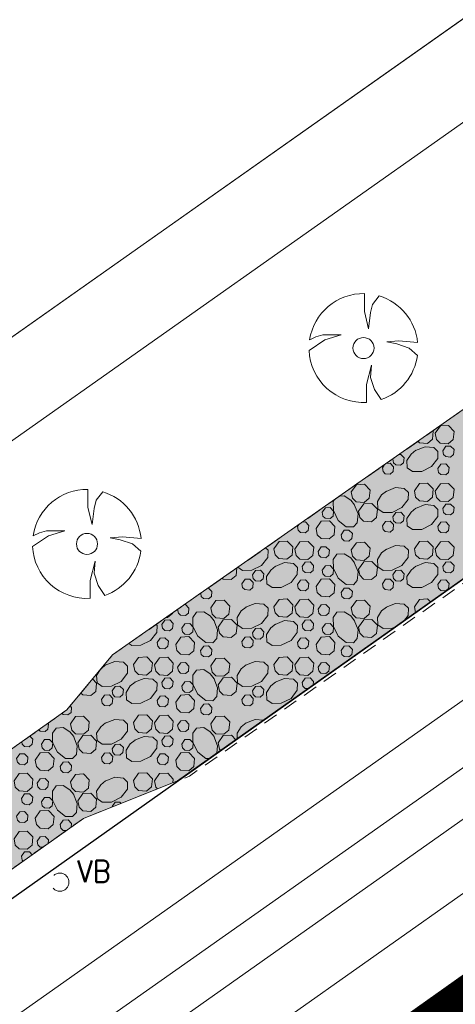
# Model space of a CAD drawing. Header units: metres. Extents: x 148425 to 149111, y 486065 to 486671.
# Tile 49 of 81: x 148724 to 148742, y 486362 to 486403. Entities that reach past the tile are written whole.
import ezdxf

# ---------------------------------------------------------------- set-up
doc = ezdxf.new("R2010")
doc.units = ezdxf.units.M
doc.header["$MEASUREMENT"] = 0
doc.linetypes.add('DGN Style 2', pattern=[1, 0.6, -0.4])
for name, color, linetype, lineweight in [('BWR-best-situatie', 2, 'Continuous', 13), ('BWR-verw-drain ø 60', 60, 'drainage60w', 30), ('BWR-verw-situatie', 214, 'DGN Style 2', 13), ('TOP-L-topo objecten punt', 7, 'Continuous', 0), ('TOP-L-topo objecten vlak', 7, 'Continuous', 0), ('TOP-L-water beschoeiing', 7, 'Continuous', 0), ('WVB-alg-onderhoek', 7, 'Continuous', 30), ('WVB-alg-werkgrens', 6, 'Continuous', 53), ('WVB-pen-dik 013', 1, 'Continuous', 0), ('WVB-raster-20%', 254, 'Continuous', 30)]:
    doc.layers.add(name, color=color, linetype=linetype, lineweight=lineweight)
doc.styles.add('Style-STANDARD', font='STANDARD.shx')
doc.styles.add('Style-WORKING', font='WORKING.shx')
doc.linetypes.add('drainage60w', pattern='A,2.1,["V",Style-WORKING,S=0.700002,R=0,X=-0.228,Y=-0.367],2.9,-0.32,0.02,-0.32,1,-0.32,5', length=11.98)

# ---------------------------------------------------------------- blocks, each defined once
blk = doc.blocks.new('BBOOM')
at = {"layer": 'BWR-best-situatie'}
for p, q in [((0.016, 0.603), (0.016, 0.9)), ((0.016, 0.804), (0.016, 0.871)), ((0.26, 0.861), (0.15, 0.72)), ((0.15, 0.72), (0.116, 0.586)), ((0.083, 0.318), (0.016, 0.603)), ((0.116, 0.586), (0.083, 0.318)), ((-0.787, 0.185), (-0.89, 0.134)), ((-0.67, 0.217), (-0.787, 0.185)), ((-0.368, 0.218), (-0.67, 0.217)), ((-0.637, 0.135), (-0.368, 0.218)), ((-0.9, -0.042), (-0.637, 0.135)), ((0.384, 0.1), (0.586, 0.117)), ((0.551, 0.067), (0.384, 0.1)), ((0.752, 0), (0.551, 0.067)), ((0.586, 0.117), (0.895, 0.092)), ((0.89, -0.121), (0.752, 0)), ((0.133, -0.283), (0.05, -0.603)), ((0.116, -0.484), (0.133, -0.283)), ((0.184, -0.685), (0.116, -0.484)), ((0.05, -0.603), (0.051, -0.899)), ((0.293, -0.851), (0.184, -0.685))]:
    blk.add_line(p, q, dxfattribs=at)
blk.add_circle((0, 0), 0.174, dxfattribs=at)
for start, end in [(88.9495, 171.4867), (5.8447, 73.1614), (182.6375, 273.2485), (289.0687, 352.197)]:
    blk.add_arc((-0.001, 0), 0.9, start, end, dxfattribs=at)
blk = doc.blocks.new('14_1')
at = {"color": 0, "linetype": 'ByBlock', "lineweight": -2}
blk.add_circle((0, 0), 0.25, dxfattribs=at)
at = {"color": 0, "linetype": 'ByBlock', "lineweight": -2, "style": 'Style-STANDARD'}
blk.add_text('VB', height=0.6, dxfattribs=at).set_placement((0.483, 0))

msp = doc.modelspace()

# ---------------------------------------------------------------- hatches: boundary and pattern name
at = {"layer": 'WVB-raster-20%', "linetype": 'Continuous', "lineweight": 0}
msp.add_hatch(color=256, dxfattribs=at).paths.add_polyline_path([(148924.789, 486510.032), (148922.439, 486513.361), (148903.543, 486500), (148747.547, 486389.546), (148744.596, 486388.204), (148728.278, 486376.797), (148726.384, 486374.527), (148583.29, 486273.18), (148579.06, 486270.35), (148577.545, 486269.321), (148570.335, 486264.284), (148554.904, 486255.134), (148557.704, 486250.188), (148559.694, 486251.626), (148727.071, 486370.042), (148730.958, 486371.59), (148748.805, 486384.219), (148750.944, 486386.728), (148910.697, 486500)], flags=0)

# ---------------------------------------------------------------- linework, layer by layer
at = {"layer": 'BWR-verw-drain ø 60', "linetype": 'drainage60w', "ltscale": 2.5, "flags": 128}
msp.add_lwpolyline([(148601.744, 486280.34), (148602.092, 486280.586), (148664.879, 486324.831), (148884.356, 486480.137), (148885.744, 486481.119)], dxfattribs=at)
at = {"layer": 'BWR-verw-situatie', "flags": 128}
for points in [[(148922.439, 486513.361), (148903.543, 486500), (148747.547, 486389.546), (148744.596, 486388.204), (148728.278, 486376.797), (148726.384, 486374.527), (148583.29, 486273.18), (148579.06, 486270.35), (148577.545, 486269.321), (148570.335, 486264.284), (148554.904, 486255.134)], [(148557.704, 486250.188), (148559.694, 486251.626), (148727.071, 486370.042), (148731.453, 486371.787), (148748.351, 486383.686), (148750.944, 486386.728), (148910.697, 486500), (148924.789, 486510.032)]]:
    msp.add_lwpolyline(points, dxfattribs=at)
at = {"layer": 'TOP-L-topo objecten vlak', "color": 7, "linetype": 'Continuous', "lineweight": 0}
for p, q in [((148927.99, 486505.498), (148565.2, 486249.74)), ((148929.298, 486503.645), (148567.034, 486248.258)), ((148930.304, 486502.219), (148568.866, 486247.415)), ((148552.46, 486268.99), (148880.36, 486500)), ((148554.63, 486266.09), (148886.245, 486500)), ((148612.283, 486274.838), (148931.208, 486500))]:
    msp.add_line(p, q, dxfattribs=at)
at = {"layer": 'TOP-L-topo objecten vlak', "color": 7, "linetype": 'Continuous', "lineweight": 0, "flags": 128}
msp.add_lwpolyline([(148914.761, 486524.236), (148880.36, 486500), (148552.46, 486268.99)], dxfattribs=at)
at = {"layer": 'TOP-L-water beschoeiing', "color": 7, "linetype": 'Continuous', "lineweight": 0, "flags": 128}
msp.add_lwpolyline([(148880.36, 486500), (148552.46, 486268.99), (148549.49, 486269.32)], dxfattribs=at)
at = {"layer": 'WVB-alg-onderhoek', "lineweight": 40, "ltscale": 500}
msp.add_3dface([(148601.941, 486074.385), (149104.348, 486429.086), (148938.821, 486663.542), (148436.414, 486308.842)], dxfattribs=at)
at = {"layer": 'WVB-alg-werkgrens', "linetype": 'Continuous', "ltscale": 2.5, "const_width": 1.5, "flags": 128}
msp.add_lwpolyline([(148933.417, 486497.811), (148874.414, 486581.384), (148538.89, 486351.023), (148526.845, 486327.911), (148530.985, 486325.229), (148531.106, 486326.817), (148532.707, 486327.686), (148532.626, 486326.155), (148530.985, 486325.229), (148539.247, 486319.878), (148535.438, 486309.432), (148532.522, 486299.181), (148531.73, 486286.904), (148532.07, 486275.415), (148533.054, 486268.785), (148534.125, 486264.381), (148536.125, 486258.311), (148550.85, 486226.663)], close=True, dxfattribs=at)
at = {"layer": 'WVB-pen-dik 013'}
for p, q in [((148739.859, 486384.886), (148739.868, 486384.899)), ((148739.424, 486384.521), (148739.518, 486384.654)), ((148735.916, 486382.094), (148735.976, 486382.178)), ((148740.794, 486378.55), (148740.749, 486378.786)), ((148727.814, 486376.241), (148727.989, 486376.379)), ((148728.257, 486370.514), (148728.254, 486370.531))]:
    msp.add_line(p, q, dxfattribs=at)
at = {"layer": 'WVB-pen-dik 013', "flags": 128}
for points in [[(148741.515, 486386.05), (148741.526, 486386.039), (148741.494, 486385.701), (148741.286, 486385.529), (148740.954, 486385.554), (148740.892, 486385.615)], [(148741.611, 486385.951), (148741.824, 486386.249), (148742.159, 486386.269), (148742.391, 486386.026), (148742.356, 486385.689), (148742.149, 486385.516), (148741.819, 486385.539), (148741.664, 486385.691), (148741.611, 486385.951)], [(148740.794, 486385.234), (148741.189, 486385.391), (148741.549, 486385.359), (148741.721, 486385.194), (148741.714, 486384.904), (148741.454, 486384.569), (148741.051, 486384.369), (148740.671, 486384.364), (148740.456, 486384.514), (148740.439, 486384.819), (148740.614, 486385.086), (148740.811, 486385.244)], [(148741.919, 486385.226), (148742.044, 486385.409), (148742.246, 486385.419), (148742.386, 486385.274), (148742.364, 486385.069), (148742.239, 486384.966), (148742.041, 486384.981), (148741.946, 486385.071), (148741.919, 486385.226)], [(148740.115, 486385.072), (148740.186, 486385.076), (148740.326, 486384.931), (148740.304, 486384.726), (148740.179, 486384.624), (148739.981, 486384.639), (148739.889, 486384.729), (148739.859, 486384.886)], [(148739.588, 486384.703), (148739.751, 486384.714), (148739.889, 486384.566), (148739.869, 486384.364), (148739.746, 486384.259), (148739.546, 486384.276), (148739.454, 486384.366), (148739.424, 486384.521)], [(148741.719, 486384.486), (148741.846, 486384.666), (148742.046, 486384.679), (148742.186, 486384.534), (148742.164, 486384.329), (148742.041, 486384.224), (148741.841, 486384.241), (148741.749, 486384.331), (148741.719, 486384.486)], [(148738.139, 486383.524), (148738.351, 486383.821), (148738.686, 486383.841), (148738.919, 486383.599), (148738.884, 486383.261), (148738.676, 486383.089), (148738.346, 486383.111), (148738.191, 486383.264), (148738.139, 486383.524)], [(148739.576, 486383.546), (148739.969, 486383.704), (148740.331, 486383.671), (148740.501, 486383.506), (148740.496, 486383.214), (148740.234, 486382.881), (148739.831, 486382.681), (148739.454, 486382.674), (148739.239, 486382.826), (148739.221, 486383.129), (148739.394, 486383.399), (148739.594, 486383.556)], [(148740.749, 486383.571), (148740.959, 486383.871), (148741.296, 486383.889), (148741.526, 486383.646), (148741.494, 486383.309), (148741.286, 486383.136), (148740.954, 486383.161), (148740.799, 486383.314), (148740.749, 486383.571)], [(148741.611, 486383.559), (148741.824, 486383.856), (148742.159, 486383.876), (148742.391, 486383.634), (148742.356, 486383.296), (148742.149, 486383.124), (148741.819, 486383.146), (148741.664, 486383.299), (148741.611, 486383.559)], [(148738.264, 486383.009), (148738.421, 486382.616), (148738.386, 486382.254), (148738.226, 486382.084), (148737.934, 486382.089), (148737.601, 486382.351), (148737.399, 486382.754), (148737.394, 486383.131), (148737.447, 486383.207)], [(148737.656, 486383.352), (148737.846, 486383.364), (148738.116, 486383.191), (148738.274, 486382.991)], [(148736.941, 486382.686), (148737.069, 486382.866), (148737.269, 486382.876), (148737.409, 486382.731), (148737.389, 486382.529), (148737.264, 486382.424), (148737.066, 486382.439), (148736.971, 486382.529), (148736.941, 486382.686)], [(148738.444, 486382.731), (148738.654, 486383.031), (148738.989, 486383.049), (148739.221, 486382.806), (148739.189, 486382.469), (148738.981, 486382.296), (148738.649, 486382.321), (148738.494, 486382.474), (148738.444, 486382.731)], [(148740.794, 486382.841), (148741.189, 486382.999), (148741.549, 486382.966), (148741.721, 486382.801), (148741.714, 486382.511), (148741.454, 486382.176), (148741.051, 486381.976), (148740.671, 486381.971), (148740.456, 486382.121), (148740.439, 486382.426), (148740.614, 486382.694), (148740.811, 486382.851)], [(148741.919, 486382.834), (148742.044, 486383.016), (148742.246, 486383.026), (148742.386, 486382.881), (148742.364, 486382.676), (148742.239, 486382.574), (148742.041, 486382.589), (148741.946, 486382.679), (148741.919, 486382.834)], [(148736.686, 486382.016), (148736.896, 486382.316), (148737.234, 486382.334), (148737.464, 486382.091), (148737.431, 486381.754), (148737.224, 486381.581), (148736.891, 486381.606), (148736.736, 486381.759), (148736.686, 486382.016)], [(148739.424, 486382.129), (148739.551, 486382.309), (148739.751, 486382.321), (148739.889, 486382.174), (148739.869, 486381.971), (148739.746, 486381.866), (148739.546, 486381.884), (148739.454, 486381.974), (148739.424, 486382.129)], [(148739.859, 486382.494), (148739.986, 486382.671), (148740.186, 486382.684), (148740.326, 486382.539), (148740.304, 486382.334), (148740.179, 486382.231), (148739.981, 486382.246), (148739.889, 486382.336), (148739.859, 486382.494)], [(148736.119, 486382.278), (148736.244, 486382.286), (148736.384, 486382.141), (148736.361, 486381.936), (148736.239, 486381.831), (148736.039, 486381.849), (148735.946, 486381.939), (148735.916, 486382.094)], [(148737.716, 486381.759), (148737.844, 486381.939), (148738.044, 486381.949), (148738.184, 486381.804), (148738.164, 486381.601), (148738.039, 486381.496), (148737.841, 486381.511), (148737.746, 486381.601), (148737.716, 486381.759)], [(148741.719, 486382.094), (148741.846, 486382.274), (148742.046, 486382.286), (148742.186, 486382.141), (148742.164, 486381.936), (148742.041, 486381.831), (148741.841, 486381.849), (148741.749, 486381.939), (148741.719, 486382.094)], [(148734.946, 486381.179), (148735.156, 486381.479), (148735.494, 486381.496), (148735.724, 486381.254), (148735.691, 486380.916), (148735.484, 486380.744), (148735.151, 486380.769), (148734.996, 486380.921), (148734.946, 486381.179)], [(148740.749, 486381.179), (148740.959, 486381.479), (148741.296, 486381.496), (148741.526, 486381.254), (148741.494, 486380.916), (148741.286, 486380.744), (148740.954, 486380.769), (148740.799, 486380.921), (148740.749, 486381.179)], [(148734.596, 486381.213), (148734.699, 486381.114), (148734.694, 486380.821), (148734.431, 486380.489), (148734.029, 486380.289), (148733.651, 486380.281), (148733.458, 486380.418)], [(148735.809, 486381.166), (148736.021, 486381.464), (148736.356, 486381.484), (148736.589, 486381.241), (148736.554, 486380.904), (148736.346, 486380.731), (148736.016, 486380.754), (148735.861, 486380.906), (148735.809, 486381.166)], [(148736.766, 486381.071), (148736.894, 486381.251), (148737.094, 486381.264), (148737.234, 486381.119), (148737.211, 486380.914), (148737.089, 486380.809), (148736.889, 486380.826), (148736.796, 486380.916), (148736.766, 486381.071)], [(148738.139, 486381.131), (148738.351, 486381.429), (148738.686, 486381.449), (148738.919, 486381.206), (148738.884, 486380.869), (148738.676, 486380.696), (148738.346, 486380.719), (148738.191, 486380.871), (148738.139, 486381.131)], [(148739.576, 486381.154), (148739.969, 486381.311), (148740.331, 486381.279), (148740.501, 486381.114), (148740.496, 486380.821), (148740.234, 486380.489), (148739.831, 486380.289), (148739.454, 486380.281), (148739.239, 486380.434), (148739.221, 486380.736), (148739.394, 486381.006), (148739.594, 486381.164)], [(148741.611, 486381.166), (148741.824, 486381.464), (148742.159, 486381.484), (148742.391, 486381.241), (148742.356, 486380.904), (148742.149, 486380.731), (148741.819, 486380.754), (148741.664, 486380.906), (148741.611, 486381.166)], [(148738.264, 486380.616), (148738.421, 486380.224), (148738.386, 486379.861), (148738.226, 486379.691), (148737.934, 486379.696), (148737.601, 486379.959), (148737.399, 486380.361), (148737.394, 486380.739), (148737.546, 486380.954), (148737.846, 486380.971), (148738.116, 486380.799), (148738.274, 486380.599)], [(148733.416, 486380.389), (148733.386, 486380.076), (148733.179, 486379.904), (148732.846, 486379.929), (148732.809, 486379.965)], [(148734.056, 486380.101), (148734.184, 486380.279), (148734.384, 486380.291), (148734.524, 486380.146), (148734.501, 486379.941), (148734.376, 486379.839), (148734.179, 486379.854), (148734.086, 486379.944), (148734.056, 486380.101)], [(148734.991, 486380.449), (148735.386, 486380.606), (148735.746, 486380.574), (148735.919, 486380.409), (148735.911, 486380.119), (148735.651, 486379.784), (148735.249, 486379.584), (148734.869, 486379.579), (148734.654, 486379.729), (148734.636, 486380.034), (148734.811, 486380.301), (148735.009, 486380.459)], [(148736.116, 486380.441), (148736.241, 486380.624), (148736.444, 486380.634), (148736.584, 486380.489), (148736.561, 486380.284), (148736.436, 486380.181), (148736.239, 486380.196), (148736.144, 486380.286), (148736.116, 486380.441)], [(148736.941, 486380.294), (148737.069, 486380.474), (148737.269, 486380.484), (148737.409, 486380.339), (148737.389, 486380.136), (148737.264, 486380.031), (148737.066, 486380.046), (148736.971, 486380.136), (148736.941, 486380.294)], [(148738.444, 486380.339), (148738.654, 486380.639), (148738.989, 486380.656), (148739.221, 486380.414), (148739.189, 486380.076), (148738.981, 486379.904), (148738.649, 486379.929), (148738.494, 486380.081), (148738.444, 486380.339)], [(148739.859, 486380.101), (148739.986, 486380.279), (148740.186, 486380.291), (148740.326, 486380.146), (148740.304, 486379.941), (148740.179, 486379.839), (148739.981, 486379.854), (148739.889, 486379.944), (148739.859, 486380.101)], [(148740.794, 486380.449), (148741.189, 486380.606), (148741.549, 486380.574), (148741.721, 486380.409), (148741.714, 486380.119), (148741.454, 486379.784), (148741.051, 486379.584), (148740.671, 486379.579), (148740.456, 486379.729), (148740.439, 486380.034), (148740.614, 486380.301), (148740.811, 486380.459)], [(148741.919, 486380.441), (148742.044, 486380.624), (148742.246, 486380.634), (148742.386, 486380.489), (148742.364, 486380.284), (148742.239, 486380.181), (148742.041, 486380.196), (148741.946, 486380.286), (148741.919, 486380.441)], [(148733.621, 486379.736), (148733.749, 486379.916), (148733.949, 486379.929), (148734.086, 486379.781), (148734.066, 486379.579), (148733.944, 486379.474), (148733.744, 486379.491), (148733.651, 486379.581), (148733.621, 486379.736)], [(148735.916, 486379.701), (148736.044, 486379.881), (148736.244, 486379.894), (148736.384, 486379.749), (148736.361, 486379.544), (148736.239, 486379.439), (148736.039, 486379.456), (148735.946, 486379.546), (148735.916, 486379.701)], [(148736.686, 486379.624), (148736.896, 486379.924), (148737.234, 486379.941), (148737.464, 486379.699), (148737.431, 486379.361), (148737.224, 486379.189), (148736.891, 486379.214), (148736.736, 486379.366), (148736.686, 486379.624)], [(148739.424, 486379.736), (148739.551, 486379.916), (148739.751, 486379.929), (148739.889, 486379.781), (148739.869, 486379.579), (148739.746, 486379.474), (148739.546, 486379.491), (148739.454, 486379.581), (148739.424, 486379.736)], [(148741.719, 486379.701), (148741.846, 486379.881), (148742.046, 486379.894), (148742.186, 486379.749), (148742.164, 486379.544), (148742.041, 486379.439), (148741.841, 486379.456), (148741.749, 486379.546), (148741.719, 486379.701)], [(148732.224, 486379.555), (148732.241, 486379.556), (148732.381, 486379.411), (148732.361, 486379.209), (148732.236, 486379.104), (148732.039, 486379.119), (148731.944, 486379.209), (148731.918, 486379.342)], [(148732.434, 486379.702), (148732.424, 486379.691), (148732.418, 486379.691)], [(148737.716, 486379.366), (148737.844, 486379.546), (148738.044, 486379.556), (148738.184, 486379.411), (148738.164, 486379.209), (148738.039, 486379.104), (148737.841, 486379.119), (148737.746, 486379.209), (148737.716, 486379.366)], [(148732.336, 486378.739), (148732.549, 486379.036), (148732.884, 486379.056), (148733.116, 486378.814), (148733.081, 486378.476), (148732.874, 486378.304), (148732.544, 486378.326), (148732.389, 486378.479), (148732.336, 486378.739)], [(148734.946, 486378.786), (148735.156, 486379.086), (148735.494, 486379.104), (148735.724, 486378.861), (148735.691, 486378.524), (148735.484, 486378.351), (148735.151, 486378.376), (148734.996, 486378.529), (148734.946, 486378.786)], [(148735.809, 486378.774), (148736.021, 486379.071), (148736.356, 486379.091), (148736.589, 486378.849), (148736.554, 486378.511), (148736.346, 486378.339), (148736.016, 486378.361), (148735.861, 486378.514), (148735.809, 486378.774)], [(148738.139, 486378.739), (148738.351, 486379.036), (148738.686, 486379.056), (148738.919, 486378.814), (148738.884, 486378.476), (148738.676, 486378.304), (148738.346, 486378.326), (148738.191, 486378.479), (148738.139, 486378.739)], [(148740.749, 486378.786), (148740.959, 486379.086), (148741.296, 486379.104), (148741.409, 486378.985)], [(148731.24, 486378.868), (148731.291, 486378.871), (148731.431, 486378.726), (148731.409, 486378.521), (148731.286, 486378.416), (148731.086, 486378.434), (148730.994, 486378.524), (148730.964, 486378.675)], [(148733.774, 486378.761), (148734.166, 486378.919), (148734.529, 486378.886), (148734.699, 486378.721), (148734.694, 486378.429), (148734.431, 486378.096), (148734.029, 486377.896), (148733.651, 486377.889), (148733.436, 486378.041), (148733.419, 486378.344), (148733.591, 486378.614), (148733.791, 486378.771)], [(148736.766, 486378.679), (148736.894, 486378.859), (148737.094, 486378.871), (148737.234, 486378.726), (148737.211, 486378.521), (148737.089, 486378.416), (148736.889, 486378.434), (148736.796, 486378.524), (148736.766, 486378.679)], [(148739.962, 486377.961), (148739.831, 486377.896), (148739.454, 486377.889), (148739.239, 486378.041), (148739.221, 486378.344), (148739.394, 486378.614), (148739.594, 486378.771)], [(148739.576, 486378.761), (148739.969, 486378.919), (148740.331, 486378.886), (148740.501, 486378.721), (148740.496, 486378.429), (148740.336, 486378.226)], [(148730.314, 486378.049), (148730.439, 486378.231), (148730.641, 486378.241), (148730.781, 486378.096), (148730.759, 486377.891), (148730.634, 486377.789), (148730.436, 486377.804), (148730.341, 486377.894), (148730.314, 486378.049)], [(148730.753, 486378.527), (148730.751, 486378.511), (148730.544, 486378.339), (148730.489, 486378.342)], [(148732.461, 486378.224), (148732.619, 486377.831), (148732.584, 486377.469), (148732.424, 486377.299), (148732.131, 486377.304), (148731.799, 486377.566), (148731.596, 486377.969), (148731.591, 486378.346), (148731.744, 486378.561), (148732.044, 486378.579), (148732.314, 486378.406), (148732.471, 486378.206)], [(148732.641, 486377.946), (148732.851, 486378.246), (148733.186, 486378.264), (148733.419, 486378.021), (148733.386, 486377.684), (148733.179, 486377.511), (148732.846, 486377.536), (148732.691, 486377.689), (148732.641, 486377.946)], [(148736.116, 486378.049), (148736.241, 486378.231), (148736.444, 486378.241), (148736.584, 486378.096), (148736.561, 486377.891), (148736.436, 486377.789), (148736.239, 486377.804), (148736.144, 486377.894), (148736.116, 486378.049)], [(148738.264, 486378.224), (148738.421, 486377.831), (148738.386, 486377.469), (148738.226, 486377.299), (148737.934, 486377.304), (148737.601, 486377.566), (148737.399, 486377.969), (148737.394, 486378.346), (148737.546, 486378.561), (148737.846, 486378.579), (148738.116, 486378.406), (148738.274, 486378.206)], [(148738.444, 486377.946), (148738.654, 486378.246), (148738.989, 486378.264), (148739.221, 486378.021), (148739.189, 486377.684), (148738.981, 486377.511), (148738.649, 486377.536), (148738.494, 486377.689), (148738.444, 486377.946)], [(148730.076, 486378.054), (148730.116, 486378.016), (148730.109, 486377.726), (148729.849, 486377.391), (148729.446, 486377.191), (148729.066, 486377.186), (148728.95, 486377.267)], [(148731.139, 486377.901), (148731.266, 486378.081), (148731.466, 486378.091), (148731.606, 486377.946), (148731.586, 486377.744), (148731.461, 486377.639), (148731.264, 486377.654), (148731.169, 486377.744), (148731.139, 486377.901)], [(148734.056, 486377.709), (148734.184, 486377.886), (148734.384, 486377.899), (148734.524, 486377.754), (148734.501, 486377.549), (148734.376, 486377.446), (148734.179, 486377.461), (148734.086, 486377.551), (148734.056, 486377.709)], [(148734.991, 486378.056), (148735.386, 486378.214), (148735.746, 486378.181), (148735.919, 486378.016), (148735.911, 486377.726), (148735.651, 486377.391), (148735.249, 486377.191), (148734.869, 486377.186), (148734.654, 486377.336), (148734.636, 486377.641), (148734.811, 486377.909), (148735.009, 486378.066)], [(148736.941, 486377.901), (148737.069, 486378.081), (148737.269, 486378.091), (148737.409, 486377.946), (148737.389, 486377.744), (148737.264, 486377.639), (148737.066, 486377.654), (148736.971, 486377.744), (148736.941, 486377.901)], [(148730.114, 486377.309), (148730.241, 486377.489), (148730.441, 486377.501), (148730.581, 486377.356), (148730.559, 486377.151), (148730.436, 486377.046), (148730.236, 486377.064), (148730.144, 486377.154), (148730.114, 486377.309)], [(148730.884, 486377.231), (148731.094, 486377.531), (148731.431, 486377.549), (148731.661, 486377.306), (148731.629, 486376.969), (148731.421, 486376.796), (148731.089, 486376.821), (148730.934, 486376.974), (148730.884, 486377.231)], [(148733.621, 486377.344), (148733.749, 486377.524), (148733.949, 486377.536), (148734.086, 486377.389), (148734.066, 486377.186), (148733.944, 486377.081), (148733.744, 486377.099), (148733.651, 486377.189), (148733.621, 486377.344)], [(148735.916, 486377.309), (148736.044, 486377.489), (148736.244, 486377.501), (148736.384, 486377.356), (148736.361, 486377.151), (148736.239, 486377.046), (148736.039, 486377.064), (148735.946, 486377.154), (148735.916, 486377.309)], [(148736.686, 486377.231), (148736.896, 486377.531), (148737.234, 486377.549), (148737.464, 486377.306), (148737.431, 486376.969), (148737.224, 486376.796), (148736.891, 486376.821), (148736.736, 486376.974), (148736.686, 486377.231)], [(148731.914, 486376.974), (148732.041, 486377.154), (148732.241, 486377.164), (148732.381, 486377.019), (148732.361, 486376.816), (148732.236, 486376.711), (148732.039, 486376.726), (148731.944, 486376.816), (148731.914, 486376.974)], [(148737.716, 486376.974), (148737.844, 486377.154), (148738.044, 486377.164), (148738.184, 486377.019), (148738.164, 486376.816), (148738.039, 486376.711), (148737.841, 486376.726), (148737.746, 486376.816), (148737.716, 486376.974)], [(148729.144, 486376.394), (148729.354, 486376.694), (148729.691, 486376.711), (148729.921, 486376.469), (148729.889, 486376.131), (148729.681, 486375.959), (148729.349, 486375.984), (148729.194, 486376.136), (148729.144, 486376.394)], [(148730.006, 486376.381), (148730.219, 486376.679), (148730.554, 486376.699), (148730.786, 486376.456), (148730.751, 486376.119), (148730.544, 486375.946), (148730.214, 486375.969), (148730.059, 486376.121), (148730.006, 486376.381)], [(148732.336, 486376.346), (148732.549, 486376.644), (148732.884, 486376.664), (148733.116, 486376.421), (148733.081, 486376.084), (148732.874, 486375.911), (148732.544, 486375.934), (148732.389, 486376.086), (148732.336, 486376.346)], [(148734.946, 486376.394), (148735.156, 486376.694), (148735.494, 486376.711), (148735.724, 486376.469), (148735.691, 486376.131), (148735.484, 486375.959), (148735.151, 486375.984), (148734.996, 486376.136), (148734.946, 486376.394)], [(148735.809, 486376.381), (148736.021, 486376.679), (148736.356, 486376.699), (148736.589, 486376.456), (148736.554, 486376.119), (148736.346, 486375.946), (148736.016, 486375.969), (148735.861, 486376.121), (148735.809, 486376.381)], [(148727.971, 486376.369), (148728.364, 486376.526), (148728.726, 486376.494), (148728.896, 486376.329), (148728.891, 486376.036), (148728.629, 486375.704), (148728.226, 486375.504), (148727.849, 486375.496), (148727.634, 486375.649), (148727.616, 486375.951), (148727.76, 486376.176)], [(148730.964, 486376.286), (148731.091, 486376.466), (148731.291, 486376.479), (148731.431, 486376.334), (148731.409, 486376.129), (148731.286, 486376.024), (148731.086, 486376.041), (148730.994, 486376.131), (148730.964, 486376.286)], [(148733.774, 486376.369), (148734.166, 486376.526), (148734.529, 486376.494), (148734.699, 486376.329), (148734.694, 486376.036), (148734.431, 486375.704), (148734.029, 486375.504), (148733.651, 486375.496), (148733.436, 486375.649), (148733.419, 486375.951), (148733.591, 486376.221), (148733.791, 486376.379)], [(148736.766, 486376.286), (148736.894, 486376.466), (148737.094, 486376.479), (148737.234, 486376.334), (148737.211, 486376.129), (148737.089, 486376.024), (148736.889, 486376.041), (148736.796, 486376.131), (148736.766, 486376.286)], [(148727.449, 486375.803), (148727.616, 486375.629), (148727.584, 486375.291), (148727.376, 486375.119), (148727.044, 486375.144), (148726.964, 486375.222)], [(148729.189, 486375.664), (148729.584, 486375.821), (148729.944, 486375.789), (148730.116, 486375.624), (148730.109, 486375.334), (148729.849, 486374.999), (148729.446, 486374.799), (148729.066, 486374.794), (148728.851, 486374.944), (148728.834, 486375.249), (148729.009, 486375.516), (148729.206, 486375.674)], [(148730.314, 486375.656), (148730.439, 486375.839), (148730.641, 486375.849), (148730.781, 486375.704), (148730.759, 486375.499), (148730.634, 486375.396), (148730.436, 486375.411), (148730.341, 486375.501), (148730.314, 486375.656)], [(148732.461, 486375.831), (148732.619, 486375.439), (148732.584, 486375.076), (148732.424, 486374.906), (148732.131, 486374.911), (148731.799, 486375.174), (148731.596, 486375.576), (148731.591, 486375.954), (148731.744, 486376.169), (148732.044, 486376.186), (148732.314, 486376.014), (148732.471, 486375.814)], [(148732.641, 486375.554), (148732.851, 486375.854), (148733.186, 486375.871), (148733.419, 486375.629), (148733.386, 486375.291), (148733.179, 486375.119), (148732.846, 486375.144), (148732.691, 486375.296), (148732.641, 486375.554)], [(148734.991, 486375.664), (148735.386, 486375.821), (148735.746, 486375.789), (148735.919, 486375.624), (148735.911, 486375.334), (148735.651, 486374.999), (148735.249, 486374.799), (148734.869, 486374.794), (148734.654, 486374.944), (148734.636, 486375.249), (148734.811, 486375.516), (148735.009, 486375.674)], [(148736.116, 486375.656), (148736.241, 486375.839), (148736.444, 486375.849), (148736.584, 486375.704), (148736.568, 486375.559)], [(148728.254, 486375.316), (148728.381, 486375.494), (148728.581, 486375.506), (148728.721, 486375.361), (148728.699, 486375.156), (148728.574, 486375.054), (148728.376, 486375.069), (148728.284, 486375.159), (148728.254, 486375.316)], [(148731.139, 486375.509), (148731.266, 486375.689), (148731.466, 486375.699), (148731.606, 486375.554), (148731.586, 486375.351), (148731.461, 486375.246), (148731.264, 486375.261), (148731.169, 486375.351), (148731.139, 486375.509)], [(148734.056, 486375.316), (148734.184, 486375.494), (148734.384, 486375.506), (148734.524, 486375.361), (148734.501, 486375.156), (148734.376, 486375.054), (148734.179, 486375.069), (148734.086, 486375.159), (148734.056, 486375.316)], [(148736.347, 486375.403), (148736.239, 486375.411), (148736.144, 486375.501), (148736.116, 486375.656)], [(148727.819, 486374.951), (148727.946, 486375.131), (148728.146, 486375.144), (148728.284, 486374.996), (148728.264, 486374.794), (148728.141, 486374.689), (148727.941, 486374.706), (148727.849, 486374.796), (148727.819, 486374.951)], [(148730.114, 486374.916), (148730.241, 486375.096), (148730.441, 486375.109), (148730.581, 486374.964), (148730.559, 486374.759), (148730.436, 486374.654), (148730.236, 486374.671), (148730.144, 486374.761), (148730.114, 486374.916)], [(148730.884, 486374.839), (148731.094, 486375.139), (148731.431, 486375.156), (148731.661, 486374.914), (148731.629, 486374.576), (148731.421, 486374.404), (148731.089, 486374.429), (148730.934, 486374.581), (148730.884, 486374.839)], [(148733.621, 486374.951), (148733.749, 486375.131), (148733.949, 486375.144), (148734.086, 486374.996), (148734.066, 486374.794), (148733.944, 486374.689), (148733.744, 486374.706), (148733.651, 486374.796), (148733.621, 486374.951)], [(148726.519, 486374.688), (148726.579, 486374.626), (148726.559, 486374.424), (148726.434, 486374.319), (148726.236, 486374.334), (148726.183, 486374.384)], [(148731.914, 486374.581), (148732.041, 486374.761), (148732.241, 486374.771), (148732.381, 486374.626), (148732.361, 486374.424), (148732.236, 486374.319), (148732.039, 486374.334), (148731.944, 486374.424), (148731.914, 486374.581)], [(148726.534, 486373.954), (148726.746, 486374.251), (148727.081, 486374.271), (148727.314, 486374.029), (148727.279, 486373.691), (148727.071, 486373.519), (148726.741, 486373.541), (148726.586, 486373.694), (148726.534, 486373.954)], [(148729.144, 486374.001), (148729.354, 486374.301), (148729.691, 486374.319), (148729.921, 486374.076), (148729.889, 486373.739), (148729.681, 486373.566), (148729.349, 486373.591), (148729.194, 486373.744), (148729.144, 486374.001)], [(148730.006, 486373.989), (148730.219, 486374.286), (148730.554, 486374.306), (148730.786, 486374.064), (148730.751, 486373.726), (148730.544, 486373.554), (148730.214, 486373.576), (148730.059, 486373.729), (148730.006, 486373.989)], [(148732.336, 486373.954), (148732.549, 486374.251), (148732.884, 486374.271), (148733.116, 486374.029), (148733.081, 486373.691), (148732.874, 486373.519), (148732.544, 486373.541), (148732.389, 486373.694), (148732.336, 486373.954)], [(148725.599, 486373.971), (148725.629, 486373.941), (148725.606, 486373.736), (148725.484, 486373.631), (148725.284, 486373.649), (148725.225, 486373.706)], [(148726.659, 486373.439), (148726.816, 486373.046), (148726.781, 486372.684), (148726.621, 486372.514), (148726.329, 486372.519), (148725.996, 486372.781), (148725.794, 486373.184), (148725.789, 486373.561), (148725.941, 486373.776), (148726.241, 486373.794), (148726.511, 486373.621), (148726.669, 486373.421)], [(148727.971, 486373.976), (148728.364, 486374.134), (148728.726, 486374.101), (148728.896, 486373.936), (148728.891, 486373.644), (148728.629, 486373.311), (148728.226, 486373.111), (148727.849, 486373.104), (148727.634, 486373.256), (148727.616, 486373.559), (148727.789, 486373.829), (148727.989, 486373.986)], [(148730.964, 486373.894), (148731.091, 486374.074), (148731.291, 486374.086), (148731.431, 486373.941), (148731.409, 486373.736), (148731.286, 486373.631), (148731.086, 486373.649), (148730.994, 486373.739), (148730.964, 486373.894)], [(148732.267, 486372.516), (148732.131, 486372.519), (148731.799, 486372.781), (148731.596, 486373.184), (148731.591, 486373.561), (148731.744, 486373.776), (148732.044, 486373.794), (148732.314, 486373.621), (148732.471, 486373.421)], [(148733.431, 486373.34), (148733.419, 486373.559), (148733.591, 486373.829), (148733.791, 486373.986)], [(148733.774, 486373.976), (148734.166, 486374.134), (148734.509, 486374.103)], [(148724.852, 486373.442), (148724.979, 486373.311), (148724.956, 486373.106), (148724.831, 486373.004), (148724.634, 486373.019), (148724.539, 486373.109), (148724.521, 486373.208)], [(148726.839, 486373.161), (148727.049, 486373.461), (148727.384, 486373.479), (148727.616, 486373.236), (148727.584, 486372.899), (148727.376, 486372.726), (148727.044, 486372.751), (148726.889, 486372.904), (148726.839, 486373.161)], [(148729.189, 486373.271), (148729.584, 486373.429), (148729.944, 486373.396), (148730.116, 486373.231), (148730.109, 486372.941), (148729.849, 486372.606), (148729.446, 486372.406), (148729.066, 486372.401), (148728.851, 486372.551), (148728.834, 486372.856), (148729.009, 486373.124), (148729.206, 486373.281)], [(148730.314, 486373.264), (148730.439, 486373.446), (148730.641, 486373.456), (148730.781, 486373.311), (148730.759, 486373.106), (148730.634, 486373.004), (148730.436, 486373.019), (148730.341, 486373.109), (148730.314, 486373.264)], [(148732.461, 486373.439), (148732.619, 486373.046), (148732.589, 486372.744)], [(148732.641, 486373.161), (148732.851, 486373.461), (148733.186, 486373.479), (148733.364, 486373.293)], [(148725.336, 486373.116), (148725.464, 486373.296), (148725.664, 486373.306), (148725.804, 486373.161), (148725.784, 486372.959), (148725.659, 486372.854), (148725.461, 486372.869), (148725.366, 486372.959), (148725.336, 486373.116)], [(148728.254, 486372.924), (148728.381, 486373.101), (148728.581, 486373.114), (148728.721, 486372.969), (148728.699, 486372.764), (148728.574, 486372.661), (148728.376, 486372.676), (148728.284, 486372.766), (148728.254, 486372.924)], [(148731.139, 486373.116), (148731.266, 486373.296), (148731.466, 486373.306), (148731.606, 486373.161), (148731.586, 486372.959), (148731.461, 486372.854), (148731.264, 486372.869), (148731.169, 486372.959), (148731.139, 486373.116)], [(148732.743, 486372.853), (148732.691, 486372.904), (148732.641, 486373.161)], [(148724.311, 486372.524), (148724.439, 486372.704), (148724.639, 486372.716), (148724.779, 486372.571), (148724.756, 486372.366), (148724.634, 486372.261), (148724.434, 486372.279), (148724.341, 486372.369), (148724.311, 486372.524)], [(148725.081, 486372.446), (148725.291, 486372.746), (148725.629, 486372.764), (148725.859, 486372.521), (148725.826, 486372.184), (148725.619, 486372.011), (148725.286, 486372.036), (148725.131, 486372.189), (148725.081, 486372.446)], [(148727.819, 486372.559), (148727.946, 486372.739), (148728.146, 486372.751), (148728.284, 486372.604), (148728.264, 486372.401), (148728.141, 486372.296), (148727.941, 486372.314), (148727.849, 486372.404), (148727.819, 486372.559)], [(148730.114, 486372.524), (148730.241, 486372.704), (148730.441, 486372.716), (148730.581, 486372.571), (148730.559, 486372.366), (148730.436, 486372.261), (148730.236, 486372.279), (148730.144, 486372.369), (148730.114, 486372.524)], [(148730.884, 486372.446), (148731.094, 486372.746), (148731.431, 486372.764), (148731.661, 486372.521), (148731.629, 486372.184), (148731.421, 486372.011), (148731.089, 486372.036), (148730.934, 486372.189), (148730.884, 486372.446)], [(148726.111, 486372.189), (148726.239, 486372.369), (148726.439, 486372.379), (148726.579, 486372.234), (148726.559, 486372.031), (148726.434, 486371.926), (148726.236, 486371.941), (148726.141, 486372.031), (148726.111, 486372.189)], [(148732.023, 486372.344), (148732.041, 486372.369), (148732.06, 486372.37)], [(148724.204, 486371.596), (148724.416, 486371.894), (148724.751, 486371.914), (148724.984, 486371.671), (148724.949, 486371.334), (148724.741, 486371.161), (148724.411, 486371.184), (148724.256, 486371.336), (148724.204, 486371.596)], [(148726.534, 486371.561), (148726.746, 486371.859), (148727.081, 486371.879), (148727.314, 486371.636), (148727.279, 486371.299), (148727.071, 486371.126), (148726.741, 486371.149), (148726.586, 486371.301), (148726.534, 486371.561)], [(148727.971, 486371.584), (148728.364, 486371.741), (148728.726, 486371.709), (148728.896, 486371.544), (148728.891, 486371.251), (148728.629, 486370.919), (148728.226, 486370.719), (148727.849, 486370.711), (148727.634, 486370.864), (148727.616, 486371.166), (148727.789, 486371.436), (148727.989, 486371.594)], [(148729.144, 486371.609), (148729.354, 486371.909), (148729.691, 486371.926), (148729.921, 486371.684), (148729.889, 486371.346), (148729.681, 486371.174), (148729.349, 486371.199), (148729.194, 486371.351), (148729.144, 486371.609)], [(148730.006, 486371.596), (148730.219, 486371.894), (148730.554, 486371.914), (148730.786, 486371.671), (148730.77, 486371.515)], [(148725.161, 486371.501), (148725.289, 486371.681), (148725.489, 486371.694), (148725.629, 486371.549), (148725.606, 486371.344), (148725.484, 486371.239), (148725.284, 486371.256), (148725.191, 486371.346), (148725.161, 486371.501)], [(148726.659, 486371.046), (148726.816, 486370.654), (148726.781, 486370.291), (148726.621, 486370.121), (148726.329, 486370.126), (148725.996, 486370.389), (148725.794, 486370.791), (148725.789, 486371.169), (148725.941, 486371.384), (148726.241, 486371.401), (148726.511, 486371.229), (148726.669, 486371.029)], [(148730.134, 486371.262), (148730.059, 486371.336), (148730.006, 486371.596)], [(148724.511, 486370.871), (148724.636, 486371.054), (148724.839, 486371.064), (148724.979, 486370.919), (148724.956, 486370.714), (148724.831, 486370.611), (148724.634, 486370.626), (148724.539, 486370.716), (148724.511, 486370.871)], [(148726.839, 486370.769), (148727.049, 486371.069), (148727.384, 486371.086), (148727.616, 486370.844), (148727.584, 486370.506), (148727.376, 486370.334), (148727.044, 486370.359), (148726.889, 486370.511), (148726.839, 486370.769)], [(148725.336, 486370.724), (148725.464, 486370.904), (148725.664, 486370.914), (148725.804, 486370.769), (148725.784, 486370.566), (148725.659, 486370.461), (148725.461, 486370.476), (148725.366, 486370.566), (148725.336, 486370.724)], [(148728.254, 486370.531), (148728.381, 486370.709), (148728.581, 486370.721), (148728.635, 486370.665)], [(148724.311, 486370.131), (148724.439, 486370.311), (148724.639, 486370.324), (148724.779, 486370.179), (148724.756, 486369.974), (148724.634, 486369.869), (148724.434, 486369.886), (148724.341, 486369.976), (148724.311, 486370.131)], [(148725.081, 486370.054), (148725.291, 486370.354), (148725.629, 486370.371), (148725.859, 486370.129), (148725.826, 486369.791), (148725.619, 486369.619), (148725.286, 486369.644), (148725.131, 486369.796), (148725.081, 486370.054)], [(148726.111, 486369.796), (148726.239, 486369.976), (148726.439, 486369.986), (148726.579, 486369.841), (148726.563, 486369.683)], [(148726.36, 486369.539), (148726.236, 486369.549), (148726.141, 486369.639), (148726.111, 486369.796)], [(148724.204, 486369.204), (148724.416, 486369.501), (148724.751, 486369.521), (148724.984, 486369.279), (148724.949, 486368.941), (148724.741, 486368.769), (148724.411, 486368.791), (148724.256, 486368.944), (148724.204, 486369.204)], [(148725.161, 486369.109), (148725.289, 486369.289), (148725.489, 486369.301), (148725.629, 486369.156), (148725.613, 486369.01)], [(148725.392, 486368.854), (148725.284, 486368.864), (148725.191, 486368.954), (148725.161, 486369.109)], [(148724.511, 486368.479), (148724.636, 486368.661), (148724.839, 486368.671), (148724.958, 486368.547)], [(148724.583, 486368.282), (148724.539, 486368.324), (148724.511, 486368.479)]]:
    msp.add_lwpolyline(points, dxfattribs=at)
at = {"layer": 'WVB-raster-20%', "linetype": 'Continuous', "lineweight": 0, "flags": 128}
msp.add_lwpolyline([(148924.789, 486510.032), (148922.439, 486513.361), (148903.543, 486500), (148747.547, 486389.546), (148744.596, 486388.204), (148728.278, 486376.797), (148726.384, 486374.527), (148583.29, 486273.18), (148579.06, 486270.35), (148577.545, 486269.321), (148570.335, 486264.284), (148554.904, 486255.134), (148557.704, 486250.188), (148559.694, 486251.626), (148727.071, 486370.042), (148730.958, 486371.59), (148748.805, 486384.219), (148750.944, 486386.728), (148910.697, 486500)], close=True, dxfattribs=at)

# ---------------------------------------------------------------- block references
at = {"layer": 'BWR-verw-situatie', "xscale": 1.5, "yscale": 1.5, "zscale": 1.5}
msp.add_blockref('14_1', (148726.1, 486367.412), dxfattribs=at)
at = {"layer": 'TOP-L-topo objecten punt', "color": 7, "linetype": 'Continuous', "lineweight": 0, "xscale": 2.5, "yscale": 2.5, "zscale": 2.5}
for p in [(148738.646, 486389.465), (148727.219, 486381.378)]:
    msp.add_blockref('BBOOM', p, dxfattribs=at)

doc.saveas('drawing.dxf')
